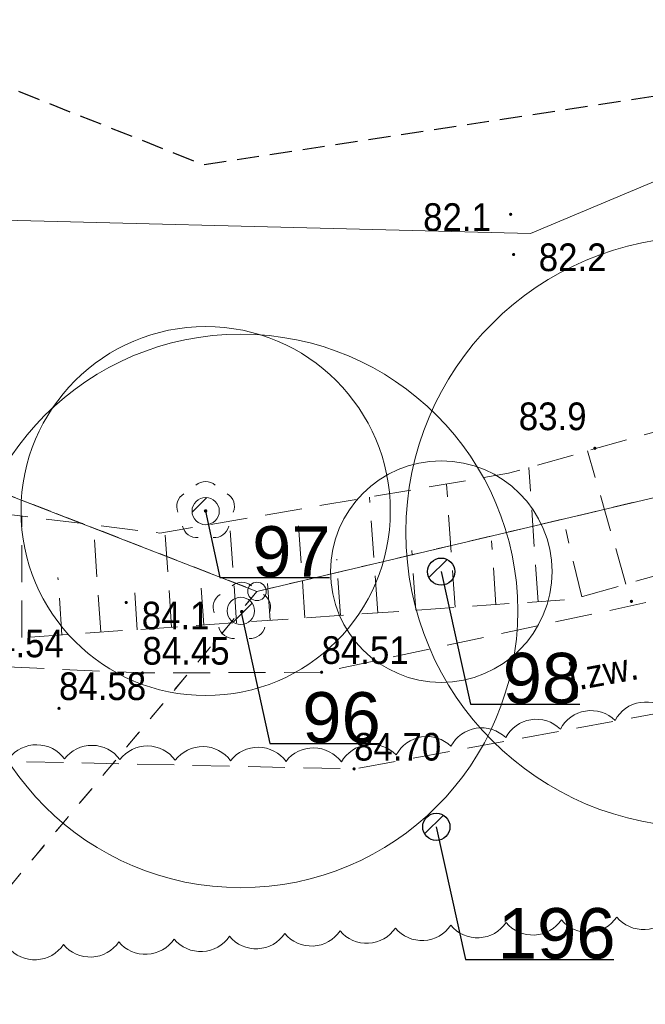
# Model space of a CAD drawing. Header units: metres. Extents: x 6540907 to 6541833, y 5893434 to 5894895.
# Tile 61 of 256: x 6541302 to 6541319, y 5893683 to 5893710. Entities that reach past the tile are written whole.
import ezdxf
from ezdxf import colors
from ezdxf.entities.mleader import LeaderData, LeaderLine
from ezdxf.enums import TextEntityAlignment as Align
from ezdxf.math import Vec2, Vec3

# ---------------------------------------------------------------- set-up
doc = ezdxf.new("R2010")
doc.units = ezdxf.units.M
doc.header["$MEASUREMENT"] = 0
for name, pattern in [('1.0_0.5', [1.5, 1, -0.5]), ('2', [0.8999999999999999, 0.6, -0.3]), ('219-500', [0, 0]), ('egug-500', [1, 0.5, -0.5])]:
    doc.linetypes.add(name, pattern=pattern)
doc.layers.get('0').update_dxf_attribs({"color": 2, "linetype": 'CONTINUOUS', "lineweight": 5})
for name, color, linetype, lineweight in [('202-punkt graniczny', 251, 'CONTINUOUS', 9), ('218-kontur użytku gruntowego', 251, 'CONTINUOUS', 9), ('219-działka ewidencyjna', 152, 'CONTINUOUS', 18), ('chodnik', 251, 'CONTINUOUS', 9), ('chodnik-Atr17', 251, 'CONTINUOUS', 9), ('drzewo liściaste', 251, 'CONTINUOUS', 9), ('pikieta naturalna', 251, 'CONTINUOUS', 9), ('pikieta naturalna-Atr2', 251, 'CONTINUOUS', 9), ('pikieta sztuczna', 251, 'CONTINUOUS', 9), ('pikieta sztuczna-Atr2', 251, 'CONTINUOUS', 9), ('skarpa nieumocniona', 251, 'CONTINUOUS', 9), ('woda stojąca', 251, 'CONTINUOUS', 9), ('z_g_TOPOLE_e2', 30, 'CONTINUOUS', 20), ('z_i_drzewa_liściste_korony', 66, 'CONTINUOUS', 20), ('z_i_drzewa_opis', 7, 'CONTINUOUS', 25), ('Zakres', 252, 'CONTINUOUS', 15)]:
    doc.layers.add(name, color=color, linetype=linetype, lineweight=lineweight)
doc.layers.add('z_i_masywy_grupy', color=7, linetype='CONTINUOUS', lineweight=13, true_color=0x7f926c)
doc.styles.add('Opisowy', font='arial.ttf')
doc.styles.get("Standard").update_dxf_attribs({"font": 'Arial', "width": 0.75})

# ---------------------------------------------------------------- blocks, each defined once
blk = doc.blocks.new('202')
at = {"color": 0, "linetype": 'Continuous', "lineweight": 0}
blk.add_circle((0, 0), 0.25, dxfattribs=at)
blk = doc.blocks.new('PW01')
at = {"linetype": 'Continuous', "lineweight": 13}
h = blk.add_hatch(color=0, dxfattribs=at)
edge = h.paths.add_edge_path()
edge.add_arc((0, 0), 0.045, 0, 360)
blk = doc.blocks.new('OP021')
at = {"linetype": 'Continuous', "lineweight": 13}
h = blk.add_hatch(color=0, dxfattribs=at)
edge = h.paths.add_edge_path()
edge.add_arc((0, 0), 0.05, 0, 360)
at = {"color": 0, "linetype": 'Continuous', "lineweight": 13}
for centre, start, end in [((0, 0.4), 49.272, 130.728), ((-0.38, 0.124), 121.308, 202.548), ((0.38, 0.124), 337.452, 58.692), ((-0.235, -0.324), 193.221, 274.871), ((0.235, -0.324), 265.129, 346.7789999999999)]:
    blk.add_arc(centre, 0.4, start, end, dxfattribs=at)
blk = doc.blocks.new('_None')
blk = doc.blocks.new('punkt')
h = blk.add_hatch()
h.set_pattern_fill('ANSI32', color=256, scale=0.2)
h.set_pattern_definition([(45, (-4781848.87, -5644337.08), (-1.347038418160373, 1.347038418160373), []), (45, (-4781847.971974, -5644337.08), (-1.347038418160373, 1.347038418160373), [])])
edge = h.paths.add_edge_path()
edge.add_arc((0, 0), 0.2429884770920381, 0, 360)
blk.add_circle((0, 0), 0.2429884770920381)

msp = doc.modelspace()

# ---------------------------------------------------------------- linework, layer by layer
at = {"layer": '218-kontur użytku gruntowego', "linetype": 'egug-500', "lineweight": 18, "flags": 128}
for points in [[(6541308.83, 5893694.63315408), (6541244.66, 5893719.54315408)], [(6541244.66, 5893719.54315408), (6541308.83, 5893694.63315408)], [(6541372.49, 5893709.68315408), (6541308.83, 5893694.63315408)], [(6541308.83, 5893694.63315408), (6541372.49, 5893709.68315408)], [(6541267.47, 5893645.19315408), (6541308.83, 5893694.63315408)], [(6541308.83, 5893694.63315408), (6541267.47, 5893645.19315408)]]:
    msp.add_lwpolyline(points, dxfattribs=at)
at = {"layer": '219-działka ewidencyjna', "linetype": '219-500', "lineweight": 18, "flags": 128}
for points in [[(6541308.83, 5893694.63315408), (6541244.66, 5893719.54315408)], [(6541372.49, 5893709.68315408), (6541308.83, 5893694.63315408)]]:
    msp.add_lwpolyline(points, dxfattribs=at)
at = {"layer": 'chodnik', "linetype": '1.0_0.5', "lineweight": 18, "flags": 128}
msp.add_lwpolyline([(6541148.09, 5893710.203154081), (6541121.4, 5893696.703154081), (6541122.75, 5893694.81315408), (6541149.27, 5893707.44315408), (6541185.84, 5893721.06315408), (6541214.53, 5893724.55315408), (6541220.14, 5893724.06315408), (6541232.78, 5893720.54315408), (6541273.74, 5893698.72315408), (6541292.32, 5893691.73315408), (6541299.58, 5893690.08315408), (6541311.46, 5893689.823154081), (6541320.71, 5893691.52315408), (6541358.75, 5893703.01315408), (6541381.84, 5893702.76315408), (6541383.11, 5893702.283154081), (6541394.29, 5893699.46315408), (6541417.15, 5893690.50315408), (6541419.74, 5893688.413154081), (6541430.87, 5893678.663154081), (6541433.75, 5893676.30315408), (6541442.13, 5893664.703154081), (6541450.88, 5893651.85315408), (6541461.26, 5893638.50315408), (6541472.88, 5893627.113154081), (6541484.16, 5893618.953154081), (6541492.85, 5893614.033154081), (6541512, 5893607.15315408), (6541515.21, 5893606.55315408), (6541516.3, 5893609.15315408), (6541512.94, 5893609.993154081), (6541494.11, 5893616.77315408), (6541485.78, 5893621.47315408), (6541474.82, 5893629.413154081), (6541463.5, 5893640.50315408), (6541453.3, 5893653.613154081), (6541444.59, 5893666.42315408), (6541435.95, 5893678.38315408), (6541432.81, 5893680.953154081), (6541421.67, 5893690.71315408), (6541418.67, 5893693.12315408), (6541395.21, 5893702.323154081), (6541384.01, 5893705.14315408), (6541382.4, 5893705.76315408), (6541358.33, 5893706.01315408), (6541320.17, 5893694.50315408), (6541310.58, 5893692.44315408), (6541305.73, 5893692.42315408), (6541301.24, 5893692.62315408), (6541301.24, 5893692.62315408), (6541293.42, 5893694.87315408), (6541277.75, 5893700.703154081), (6541274.98, 5893701.48315408), (6541233.63, 5893723.15315408), (6541220.53, 5893727.12315408), (6541214.73, 5893727.19315408), (6541185.16, 5893724.01315408)], close=True, dxfattribs=at)
at = {"layer": 'skarpa nieumocniona', "linetype": '1.0_0.5', "lineweight": 18, "flags": 128}
msp.add_lwpolyline([(6541238.86, 5893726.25315408), (6541222.53, 5893736.27315408), (6541210.27, 5893741.94315408), (6541202.83, 5893742.69315408), (6541175.26, 5893742.363154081), (6541172.11, 5893741.02315408), (6541146.54, 5893728.64315408), (6541121.4, 5893713.94315408), (6541116.81, 5893708.58315408), (6541123.07, 5893711.83315408), (6541147.87, 5893726.10315408), (6541176.95, 5893739.96315408), (6541201.06, 5893739.783154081), (6541202.53, 5893739.68315408), (6541208.92, 5893738.703154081), (6541221.57, 5893733.96315408), (6541245.99, 5893719.033154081), (6541263.08, 5893708.613154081), (6541277.75, 5893700.703154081), (6541302.09, 5893693.35315408), (6541317.41, 5893694.42315408), (6541352.27, 5893704.453154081), (6541358.33, 5893706.01315408), (6541366.33, 5893706.573154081), (6541360.81, 5893706.93315408), (6541351.4, 5893707.533154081), (6541327.52, 5893701.203154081), (6541315.64, 5893697.83315408), (6541306.2, 5893696.21315408), (6541295.24, 5893697.573154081), (6541280.67, 5893704.14315408), (6541263.34, 5893711.21315408), (6541258.09, 5893714.33315408)], close=True, dxfattribs=at)
for points in [[(6541318.82, 5893694.83315408), (6541317.78, 5893698.44315408)], [(6541316.44, 5893694.35315408), (6541316.19, 5893697.993154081)], [(6541314.2, 5893694.203154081), (6541313.96, 5893697.54315408)], [(6541312.1, 5893694.05315408), (6541311.88, 5893697.18315408)], [(6541310.13, 5893693.913154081), (6541309.92, 5893696.85315408)], [(6541302.46, 5893693.38315408), (6541302.46, 5893696.67315408)], [(6541308.28, 5893693.783154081), (6541308.09, 5893696.533154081)], [(6541304.6, 5893693.533154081), (6541304.4, 5893696.43315408)], [(6541306.52, 5893693.663154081), (6541306.34, 5893696.23315408)], [(6541317.63, 5893694.48315408), (6541317.19, 5893696.31315408)], [(6541315.3, 5893694.27315408), (6541315.18, 5893696.00315408)], [(6541313.13, 5893694.12315408), (6541313.02, 5893695.743154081)], [(6541311.09, 5893693.98315408), (6541310.99, 5893695.50315408)], [(6541309.19, 5893693.85315408), (6541309.09, 5893695.27315408)], [(6541303.55, 5893693.453154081), (6541303.44, 5893695.01315408)], [(6541305.59, 5893693.59315408), (6541305.5, 5893694.953154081)], [(6541307.39, 5893693.72315408), (6541307.3, 5893695.05315408)]]:
    msp.add_lwpolyline(points, dxfattribs=at)
at = {"layer": 'woda stojąca', "linetype": 'Continuous', "lineweight": 18, "flags": 128}
msp.add_lwpolyline([(6541074.57, 5893702.573154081), (6541086.39, 5893706.05315408), (6541096.18, 5893707.19315408), (6541105.39, 5893710.67315408), (6541116.8, 5893716.05315408), (6541141.83, 5893735.26315408), (6541172.37, 5893747.283154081), (6541190.02, 5893753.12315408), (6541205.73, 5893749.163154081), (6541217.2, 5893745.54315408), (6541235.79, 5893731.13315408), (6541265.97, 5893717.01315408), (6541297.72, 5893704.80315408), (6541316.24, 5893704.33315408), (6541351.89, 5893719.33315408), (6541367.34, 5893722.85315408), (6541389.88, 5893720.18315408)], dxfattribs=at)
at = {"layer": 'z_g_TOPOLE_e2', "linetype": 'Continuous'}
for centre, radius in [((6541320.86089545, 5893696.240744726), 8), ((6541307.44089545, 5893696.810744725), 5), ((6541308.392082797, 5893694.103340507), 7.5)]:
    msp.add_circle(centre, radius, dxfattribs=at)
at = {"layer": 'z_i_drzewa_liściste_korony', "linetype": 'Continuous'}
msp.add_circle((6541313.819825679, 5893695.16876305), 3, dxfattribs=at)
at = {"layer": 'z_i_masywy_grupy', "linetype": 'Continuous'}
for points in [[(6541320.009659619, 5893691.370490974, 0.5000000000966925), (6541318.527961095, 5893691.136889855, 0.5000000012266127), (6541317.046262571, 5893690.903288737, 0.5), (6541315.564564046, 5893690.669687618, 0.5000000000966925), (6541314.082865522, 5893690.436086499, 0.5), (6541312.601166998, 5893690.20248538, 0.500000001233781), (6541311.116503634, 5893690.009668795, 0.4999999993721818), (6541309.616598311, 5893690.026521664, 0.4999999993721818), (6541308.116692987, 5893690.043374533, 0.4999999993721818), (6541306.616787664, 5893690.060227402, 0.4999999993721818), (6541305.11688234, 5893690.07708027, 0.4999999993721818), (6541303.616977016, 5893690.093933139, 0.4999999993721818), (6541302.117071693, 5893690.110786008, 0.4999999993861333), (6541300.617166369, 5893690.127638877, 0.5000000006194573), (6541299.131009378, 5893690.287948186, 0.4999999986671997), (6541297.655204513, 5893690.556276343, 0.5), (6541296.179399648, 5893690.8246045, 0.4999999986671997), (6541294.703594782, 5893691.092932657, 0.5), (6541293.227789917, 5893691.361260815, 0.4999999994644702), (6541291.742470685, 5893691.556145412, 0.4999999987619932), (6541290.247008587, 5893691.67273492, 0.4999999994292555), (6541288.751546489, 5893691.789324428, 0.4999999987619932), (6541287.256084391, 5893691.905913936, 0.4999999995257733), (6541285.760622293, 5893692.022503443, 0.5000000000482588)], [(6541285.613471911, 5893684.167606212, 0.499999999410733), (6541287.111619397, 5893684.242132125, 0.499999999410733), (6541288.609766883, 5893684.316658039, 0.499999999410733), (6541290.107914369, 5893684.391183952, 0.499999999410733), (6541291.606061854, 5893684.465709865, 0.499999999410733), (6541293.10420934, 5893684.540235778, 0.499999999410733), (6541294.602356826, 5893684.614761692, 0.499999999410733), (6541296.100504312, 5893684.689287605, 0.499999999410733), (6541297.598651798, 5893684.763813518, 0.499999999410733), (6541299.096799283, 5893684.838339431, 0.499999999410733), (6541300.594946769, 5893684.912865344, 0.499999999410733), (6541302.093094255, 5893684.987391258, 0.499999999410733), (6541303.591241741, 5893685.061917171, 0.499999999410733), (6541305.089389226, 5893685.136443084, 0.499999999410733), (6541306.587536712, 5893685.210968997, 0.5000000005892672), (6541308.085684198, 5893685.28549491, 0.499999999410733), (6541309.583831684, 5893685.360020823, 0.500000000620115), (6541311.08197917, 5893685.434546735, 0.499999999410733), (6541312.580126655, 5893685.509072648, 0.5000000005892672), (6541314.078274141, 5893685.583598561, 0.499999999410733), (6541315.576421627, 5893685.658124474, 0.500000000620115), (6541317.074569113, 5893685.732650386, 0.499999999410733), (6541318.572716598, 5893685.807176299, 0.5000000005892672), (6541320.070864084, 5893685.881702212, 0.499999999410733)]]:
    msp.add_lwpolyline(points, format="xyb", dxfattribs=at)
at = {"layer": 'Zakres', "linetype": '2', "lineweight": 25, "flags": 128}
msp.add_lwpolyline([(6541682.61, 5893538.60215408), (6541557.28, 5893643.783154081), (6541380.44, 5893717.283154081), (6541307.38, 5893706.19315408), (6541211.66, 5893744.23315408), (6541170.76, 5893749.163154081), (6541137.92, 5893734.863154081), (6541058.11, 5893726.89315408), (6540997.5, 5893673.663154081), (6540930.81, 5893582.59315408)], dxfattribs=at)

# ---------------------------------------------------------------- block references
at = {"layer": '202-punkt graniczny', "linetype": 'Continuous', "lineweight": 18}
msp.add_blockref('202', (6541308.83, 5893694.63315408), dxfattribs=at)
at = {"layer": 'drzewo liściaste', "linetype": 'Continuous', "lineweight": 18}
for p in [(6541307.44, 5893696.81315408), (6541307.44, 5893696.81315408), (6541307.44, 5893696.81315408), (6541308.42, 5893694.08315408), (6541308.42, 5893694.08315408), (6541308.42, 5893694.08315408)]:
    msp.add_blockref('OP021', p, dxfattribs=at)
at = {"layer": 'pikieta naturalna', "linetype": 'Continuous', "lineweight": 13}
for p in [(6541315.7, 5893704.85315408), (6541315.78, 5893703.76315408), (6541317.98, 5893698.51315408), (6541305.29, 5893694.33315408), (6541318.97, 5893694.363154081)]:
    msp.add_blockref('PW01', p, dxfattribs=at)
at = {"layer": 'pikieta sztuczna', "linetype": 'Continuous', "lineweight": 13}
for p in [(6541305.73, 5893692.42315408), (6541310.58, 5893692.44315408), (6541303.47, 5893691.46315408), (6541311.46, 5893689.823154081)]:
    msp.add_blockref('PW01', p, dxfattribs=at)
at = {"layer": 'z_g_TOPOLE_e2', "linetype": 'Continuous', "xscale": 1.520278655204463, "yscale": 1.520278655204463, "zscale": 1.520278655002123}
for p in [(6541307.44089545, 5893696.810744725), (6541308.392082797, 5893694.103340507)]:
    msp.add_blockref('punkt', p, dxfattribs=at)
at = {"layer": 'z_i_drzewa_opis', "ltscale": 0.01, "xscale": 1.520278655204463, "yscale": 1.520278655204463, "zscale": 1.520278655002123}
for p in [(6541313.819825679, 5893695.16876305), (6541313.686681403, 5893688.251108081)]:
    msp.add_blockref('punkt', p, dxfattribs=at)

# ---------------------------------------------------------------- texts
at = {"layer": 'chodnik-Atr17', "width": 0.9}
msp.add_text('j.zw.', height=0.75, rotation=10.414, dxfattribs=at).set_placement((6541317.35, 5893691.92315408))
at = {"layer": 'pikieta naturalna-Atr2', "width": 0.9}
for s, p in [('82.1', (6541313.33, 5893704.40315408)), ('82.2', (6541316.46, 5893703.31315408)), ('83.9', (6541315.92, 5893699.00315408)), ('84.1', (6541305.71, 5893693.60315408))]:
    msp.add_text(s, height=0.75, dxfattribs=at).set_placement(p)
at = {"layer": 'pikieta sztuczna-Atr2', "width": 0.9}
for s, p in [('84.54', (6541301.24, 5893692.62315408)), ('84.45', (6541305.73, 5893692.42315408)), ('84.51', (6541310.58, 5893692.44315408)), ('84.58', (6541303.47, 5893691.46315408)), ('84.70', (6541311.46, 5893689.823154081))]:
    msp.add_text(s, height=0.75, dxfattribs=at).set_placement(p, align=Align.BOTTOM_LEFT)

# ---------------------------------------------------------------- leaders
at = {"layer": 'z_g_TOPOLE_e2', "linetype": 'Continuous'}
ml = msp.add_multileader_mtext('Standard', dxfattribs=at)
ml.set_content('97', color=256, style='Opisowy')
ml.set_leader_properties()
ml.set_arrow_properties(name='NONE')
ml.build(insert=Vec2(0, 0))
ml.multileader.update_dxf_attribs({"has_dogleg": 0, "text_left_attachment_type": 6, "text_right_attachment_type": 5, "text_top_attachment_type": 0, "text_bottom_attachment_type": 0, "dogleg_length": 1.91433062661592, "arrow_head_size": 7.005444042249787})
ctx = ml.context
ctx.base_point, ctx.char_height, ctx.arrow_head_size, ctx.landing_gap_size, ctx.plane_origin, ctx.plane_x_axis, ctx.plane_y_axis = Vec3(6541307.824395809, 5893695.008594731), 1.368250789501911, 7.005444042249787, 0.8756805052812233, Vec3(6541300.858434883, 5893688.834278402), Vec3(1, -1.49998432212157e-15), Vec3(1.49998432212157e-15, 1)
ctx.left_attachment, ctx.right_attachment, ctx.attachment_type = 6, 5, 2
notes = []
notes.append((ctx, [(1, (1, 1, 0), (6541304.783838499, 5893695.008594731), (1, -1.49998432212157e-15), 3.040557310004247, [(0, [(6541307.44089545, 5893696.810744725), (6541307.824395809, 5893695.008594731), (6541307.824395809, 5893695.008594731), (6541307.824395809, 5893695.008594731), (6541307.824395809, 5893695.008594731), (6541307.824395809, 5893695.008594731), (6541307.824395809, 5893695.008594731), (6541307.824395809, 5893695.008594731), (6541307.824395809, 5893695.008594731), (6541307.824395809, 5893695.008594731), (6541307.824395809, 5893695.008594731), (6541307.824395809, 5893695.008594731), (6541307.824395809, 5893695.008594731), (6541307.824395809, 5893695.008594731), (6541307.824395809, 5893695.008594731), (6541307.824395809, 5893695.008594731), (6541307.824395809, 5893695.008594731), (6541307.824395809, 5893695.008594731), (6541307.824395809, 5893695.008594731), (6541307.824395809, 5893695.008594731), (6541307.824395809, 5893695.008594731), (6541307.824395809, 5893695.008594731), (6541307.824395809, 5893695.008594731), (6541307.824395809, 5893695.008594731), (6541307.824395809, 5893695.008594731), (6541307.824395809, 5893695.008594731), (6541307.824395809, 5893695.008594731), (6541307.824395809, 5893695.008594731), (6541307.824395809, 5893695.008594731), (6541307.824395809, 5893695.008594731), (6541307.824395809, 5893695.008594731), (6541307.824395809, 5893695.008594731), (6541307.824395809, 5893695.008594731), (6541307.824395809, 5893695.008594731), (6541307.824395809, 5893695.008594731), (6541307.824395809, 5893695.008594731), (6541307.824395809, 5893695.008594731), (6541307.824395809, 5893695.008594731), (6541307.824395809, 5893695.008594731), (6541307.824395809, 5893695.008594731), (6541307.824395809, 5893695.008594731), (6541307.824395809, 5893695.008594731), (6541307.824395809, 5893695.008594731), (6541307.824395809, 5893695.008594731), (6541307.824395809, 5893695.008594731), (6541307.824395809, 5893695.008594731), (6541307.824395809, 5893695.008594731), (6541307.824395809, 5893695.008594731), (6541307.824395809, 5893695.008594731), (6541307.824395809, 5893695.008594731), (6541307.824395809, 5893695.008594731), (6541307.824395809, 5893695.008594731), (6541307.824395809, 5893695.008594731), (6541307.824395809, 5893695.008594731), (6541307.824395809, 5893695.008594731), (6541307.824395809, 5893695.008594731), (6541307.824395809, 5893695.008594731), (6541307.824395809, 5893695.008594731), (6541307.824395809, 5893695.008594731), (6541307.824395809, 5893695.008594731), (6541307.824395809, 5893695.008594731), (6541307.824395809, 5893695.008594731), (6541307.824395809, 5893695.008594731), (6541307.824395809, 5893695.008594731), (6541307.824395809, 5893695.008594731), (6541307.824395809, 5893695.008594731), (6541307.824395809, 5893695.008594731), (6541307.824395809, 5893695.008594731), (6541307.824395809, 5893695.008594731), (6541307.824395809, 5893695.008594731), (6541307.824395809, 5893695.008594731), (6541307.824395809, 5893695.008594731), (6541307.824395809, 5893695.008594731), (6541307.824395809, 5893695.008594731), (6541307.824395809, 5893695.008594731), (6541307.824395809, 5893695.008594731), (6541307.824395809, 5893695.008594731), (6541307.824395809, 5893695.008594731), (6541307.824395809, 5893695.008594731), (6541307.824395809, 5893695.008594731), (6541307.824395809, 5893695.008594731), (6541307.824395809, 5893695.008594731), (6541307.824395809, 5893695.008594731), (6541307.824395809, 5893695.008594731), (6541307.824395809, 5893695.008594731), (6541307.824395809, 5893695.008594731), (6541307.824395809, 5893695.008594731), (6541307.824395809, 5893695.008594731), (6541307.824395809, 5893695.008594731), (6541307.824395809, 5893695.008594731), (6541307.824395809, 5893695.008594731), (6541307.824395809, 5893695.008594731), (6541307.824395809, 5893695.008594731), (6541307.824395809, 5893695.008594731), (6541307.824395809, 5893695.008594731), (6541307.824395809, 5893695.008594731), (6541307.824395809, 5893695.008594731), (6541307.824395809, 5893695.008594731), (6541307.824395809, 5893695.008594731), (6541307.824395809, 5893695.008594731), (6541307.824395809, 5893695.008594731), (6541307.824395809, 5893695.008594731), (6541307.824395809, 5893695.008594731), (6541307.824395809, 5893695.008594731), (6541307.824395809, 5893695.008594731), (6541307.824395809, 5893695.008594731), (6541307.824395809, 5893695.008594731), (6541307.824395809, 5893695.008594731), (6541307.824395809, 5893695.008594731), (6541307.824395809, 5893695.008594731), (6541307.824395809, 5893695.008594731), (6541307.824395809, 5893695.008594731), (6541307.824395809, 5893695.008594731), (6541307.824395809, 5893695.008594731), (6541307.824395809, 5893695.008594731), (6541307.824395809, 5893695.008594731), (6541307.824395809, 5893695.008594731), (6541307.824395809, 5893695.008594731), (6541307.824395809, 5893695.008594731), (6541307.824395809, 5893695.008594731), (6541307.824395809, 5893695.008594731), (6541307.824395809, 5893695.008594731), (6541307.824395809, 5893695.008594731), (6541307.824395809, 5893695.008594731), (6541307.824395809, 5893695.008594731), (6541307.824395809, 5893695.008594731)], 256, [])])]))
ctx.mtext.insert, ctx.mtext.text_direction, ctx.mtext.rotation, ctx.mtext.flow_direction = Vec3(6541308.700076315, 5893696.400178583), Vec3(1, -1.49998432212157e-15), -1.49998432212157e-15, 5
ml = msp.add_multileader_mtext('Standard', dxfattribs=at)
ml.set_content('99', color=256, style='Opisowy')
ml.set_leader_properties()
ml.set_arrow_properties(name='NONE')
ml.build(insert=Vec2(0, 0))
ml.multileader.update_dxf_attribs({"has_dogleg": 0, "text_left_attachment_type": 6, "text_right_attachment_type": 5, "dogleg_length": 1.91433062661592, "arrow_head_size": 7.005444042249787})
ctx = ml.context
ctx.base_point, ctx.char_height, ctx.arrow_head_size, ctx.landing_gap_size, ctx.plane_origin, ctx.plane_x_axis, ctx.plane_y_axis = Vec3(6541320.709999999, 5893690.215294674), 1.368250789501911, 7.005444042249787, 0.8756805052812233, Vec3(6541313.338881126, 5893685.831230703), Vec3(1, -1.49998432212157e-15), Vec3(1.49998432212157e-15, 1)
ctx.left_attachment, ctx.right_attachment = 6, 5
notes.append((ctx, [(1, (1, 1, 0), (6541317.669442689, 5893690.215294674), (1, -1.49998432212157e-15), 3.040557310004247, [(0, [(6541320.86089545, 5893696.240744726), (6541320.71, 5893690.215294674), (6541320.71, 5893690.215294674), (6541320.71, 5893690.215294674), (6541320.71, 5893690.215294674), (6541320.71, 5893690.215294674), (6541320.71, 5893690.215294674), (6541320.71, 5893690.215294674), (6541320.71, 5893690.215294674), (6541320.71, 5893690.215294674), (6541320.71, 5893690.215294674), (6541320.71, 5893690.215294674), (6541320.709999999, 5893690.215294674), (6541320.709999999, 5893690.215294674), (6541320.709999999, 5893690.215294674), (6541320.709999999, 5893690.215294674), (6541320.709999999, 5893690.215294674), (6541320.709999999, 5893690.215294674), (6541320.709999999, 5893690.215294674), (6541320.709999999, 5893690.215294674), (6541320.709999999, 5893690.215294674), (6541320.709999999, 5893690.215294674), (6541320.709999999, 5893690.215294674), (6541320.709999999, 5893690.215294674), (6541320.709999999, 5893690.215294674), (6541320.709999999, 5893690.215294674), (6541320.709999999, 5893690.215294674), (6541320.709999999, 5893690.215294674), (6541320.709999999, 5893690.215294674), (6541320.709999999, 5893690.215294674), (6541320.709999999, 5893690.215294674), (6541320.709999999, 5893690.215294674), (6541320.709999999, 5893690.215294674), (6541320.709999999, 5893690.215294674), (6541320.709999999, 5893690.215294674), (6541320.709999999, 5893690.215294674), (6541320.709999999, 5893690.215294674), (6541320.709999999, 5893690.215294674), (6541320.709999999, 5893690.215294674), (6541320.709999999, 5893690.215294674), (6541320.709999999, 5893690.215294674), (6541320.709999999, 5893690.215294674), (6541320.709999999, 5893690.215294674), (6541320.709999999, 5893690.215294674), (6541320.709999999, 5893690.215294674), (6541320.709999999, 5893690.215294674), (6541320.709999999, 5893690.215294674), (6541320.709999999, 5893690.215294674), (6541320.709999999, 5893690.215294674), (6541320.709999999, 5893690.215294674), (6541320.709999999, 5893690.215294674), (6541320.709999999, 5893690.215294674), (6541320.709999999, 5893690.215294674), (6541320.709999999, 5893690.215294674), (6541320.709999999, 5893690.215294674), (6541320.709999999, 5893690.215294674), (6541320.709999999, 5893690.215294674), (6541320.709999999, 5893690.215294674), (6541320.709999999, 5893690.215294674), (6541320.709999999, 5893690.215294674), (6541320.709999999, 5893690.215294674), (6541320.709999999, 5893690.215294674), (6541320.709999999, 5893690.215294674), (6541320.709999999, 5893690.215294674), (6541320.709999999, 5893690.215294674), (6541320.709999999, 5893690.215294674), (6541320.709999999, 5893690.215294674), (6541320.709999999, 5893690.215294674), (6541320.709999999, 5893690.215294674), (6541320.709999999, 5893690.215294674), (6541320.709999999, 5893690.215294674), (6541320.709999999, 5893690.215294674), (6541320.709999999, 5893690.215294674), (6541320.709999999, 5893690.215294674), (6541320.709999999, 5893690.215294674), (6541320.709999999, 5893690.215294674), (6541320.709999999, 5893690.215294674), (6541320.709999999, 5893690.215294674), (6541320.709999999, 5893690.215294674), (6541320.709999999, 5893690.215294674), (6541320.709999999, 5893690.215294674), (6541320.709999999, 5893690.215294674), (6541320.709999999, 5893690.215294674), (6541320.709999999, 5893690.215294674), (6541320.709999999, 5893690.215294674), (6541320.709999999, 5893690.215294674), (6541320.709999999, 5893690.215294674), (6541320.709999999, 5893690.215294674), (6541320.709999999, 5893690.215294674), (6541320.709999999, 5893690.215294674), (6541320.709999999, 5893690.215294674), (6541320.709999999, 5893690.215294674), (6541320.709999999, 5893690.215294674), (6541320.709999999, 5893690.215294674), (6541320.709999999, 5893690.215294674), (6541320.709999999, 5893690.215294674), (6541320.709999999, 5893690.215294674), (6541320.709999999, 5893690.215294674), (6541320.709999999, 5893690.215294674), (6541320.709999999, 5893690.215294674), (6541320.709999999, 5893690.215294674), (6541320.709999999, 5893690.215294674), (6541320.709999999, 5893690.215294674), (6541320.709999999, 5893690.215294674), (6541320.709999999, 5893690.215294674), (6541320.709999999, 5893690.215294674), (6541320.709999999, 5893690.215294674), (6541320.709999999, 5893690.215294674), (6541320.709999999, 5893690.215294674), (6541320.709999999, 5893690.215294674), (6541320.709999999, 5893690.215294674), (6541320.709999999, 5893690.215294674), (6541320.709999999, 5893690.215294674), (6541320.709999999, 5893690.215294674), (6541320.709999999, 5893690.215294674), (6541320.709999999, 5893690.215294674), (6541320.709999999, 5893690.215294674), (6541320.709999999, 5893690.215294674), (6541320.709999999, 5893690.215294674), (6541320.709999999, 5893690.215294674), (6541320.709999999, 5893690.215294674), (6541320.709999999, 5893690.215294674), (6541320.709999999, 5893690.215294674), (6541320.709999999, 5893690.215294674), (6541320.709999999, 5893690.215294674), (6541320.709999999, 5893690.215294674)], 256, [])])]))
ctx.mtext.insert, ctx.mtext.text_direction, ctx.mtext.rotation, ctx.mtext.flow_direction = Vec3(6541321.585680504, 5893691.606878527), Vec3(1, -1.49998432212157e-15), -1.49998432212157e-15, 5
ml = msp.add_multileader_mtext('Standard', dxfattribs=at)
ml.set_content('96', color=256, style='Opisowy')
ml.set_leader_properties()
ml.set_arrow_properties(name='NONE')
ml.build(insert=Vec2(0, 0))
ml.multileader.update_dxf_attribs({"has_dogleg": 0, "text_left_attachment_type": 6, "text_right_attachment_type": 5, "text_top_attachment_type": 0, "text_bottom_attachment_type": 0, "dogleg_length": 1.91433062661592, "arrow_head_size": 7.005444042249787})
ctx = ml.context
ctx.base_point, ctx.char_height, ctx.arrow_head_size, ctx.landing_gap_size, ctx.plane_origin, ctx.plane_x_axis, ctx.plane_y_axis = Vec3(6541309.180741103, 5893690.510938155), 1.368250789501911, 7.005444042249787, 0.8756805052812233, Vec3(6541301.80962223, 5893686.126874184), Vec3(1, -1.49998432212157e-15), Vec3(1.49998432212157e-15, 1)
ctx.left_attachment, ctx.right_attachment, ctx.attachment_type = 6, 5, 2
notes.append((ctx, [(1, (1, 1, 0), (6541306.140183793, 5893690.510938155), (1, -1.49998432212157e-15), 3.040557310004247, [(0, [(6541308.392082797, 5893694.103340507), (6541309.180741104, 5893690.510938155), (6541309.180741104, 5893690.510938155), (6541309.180741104, 5893690.510938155), (6541309.180741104, 5893690.510938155), (6541309.180741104, 5893690.510938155), (6541309.180741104, 5893690.510938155), (6541309.180741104, 5893690.510938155), (6541309.180741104, 5893690.510938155), (6541309.180741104, 5893690.510938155), (6541309.180741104, 5893690.510938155), (6541309.180741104, 5893690.510938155), (6541309.180741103, 5893690.510938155), (6541309.180741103, 5893690.510938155), (6541309.180741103, 5893690.510938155), (6541309.180741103, 5893690.510938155), (6541309.180741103, 5893690.510938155), (6541309.180741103, 5893690.510938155), (6541309.180741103, 5893690.510938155), (6541309.180741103, 5893690.510938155), (6541309.180741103, 5893690.510938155), (6541309.180741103, 5893690.510938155), (6541309.180741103, 5893690.510938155), (6541309.180741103, 5893690.510938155), (6541309.180741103, 5893690.510938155), (6541309.180741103, 5893690.510938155), (6541309.180741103, 5893690.510938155), (6541309.180741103, 5893690.510938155), (6541309.180741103, 5893690.510938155), (6541309.180741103, 5893690.510938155), (6541309.180741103, 5893690.510938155), (6541309.180741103, 5893690.510938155), (6541309.180741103, 5893690.510938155), (6541309.180741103, 5893690.510938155), (6541309.180741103, 5893690.510938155), (6541309.180741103, 5893690.510938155), (6541309.180741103, 5893690.510938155), (6541309.180741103, 5893690.510938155), (6541309.180741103, 5893690.510938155), (6541309.180741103, 5893690.510938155), (6541309.180741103, 5893690.510938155), (6541309.180741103, 5893690.510938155), (6541309.180741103, 5893690.510938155), (6541309.180741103, 5893690.510938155), (6541309.180741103, 5893690.510938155), (6541309.180741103, 5893690.510938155), (6541309.180741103, 5893690.510938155), (6541309.180741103, 5893690.510938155), (6541309.180741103, 5893690.510938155), (6541309.180741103, 5893690.510938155), (6541309.180741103, 5893690.510938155), (6541309.180741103, 5893690.510938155), (6541309.180741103, 5893690.510938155), (6541309.180741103, 5893690.510938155), (6541309.180741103, 5893690.510938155), (6541309.180741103, 5893690.510938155), (6541309.180741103, 5893690.510938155), (6541309.180741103, 5893690.510938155), (6541309.180741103, 5893690.510938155), (6541309.180741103, 5893690.510938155), (6541309.180741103, 5893690.510938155), (6541309.180741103, 5893690.510938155), (6541309.180741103, 5893690.510938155), (6541309.180741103, 5893690.510938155), (6541309.180741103, 5893690.510938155), (6541309.180741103, 5893690.510938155), (6541309.180741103, 5893690.510938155), (6541309.180741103, 5893690.510938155), (6541309.180741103, 5893690.510938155), (6541309.180741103, 5893690.510938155), (6541309.180741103, 5893690.510938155), (6541309.180741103, 5893690.510938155), (6541309.180741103, 5893690.510938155), (6541309.180741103, 5893690.510938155), (6541309.180741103, 5893690.510938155), (6541309.180741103, 5893690.510938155), (6541309.180741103, 5893690.510938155), (6541309.180741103, 5893690.510938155), (6541309.180741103, 5893690.510938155), (6541309.180741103, 5893690.510938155), (6541309.180741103, 5893690.510938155), (6541309.180741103, 5893690.510938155), (6541309.180741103, 5893690.510938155), (6541309.180741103, 5893690.510938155), (6541309.180741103, 5893690.510938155), (6541309.180741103, 5893690.510938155), (6541309.180741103, 5893690.510938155), (6541309.180741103, 5893690.510938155), (6541309.180741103, 5893690.510938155), (6541309.180741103, 5893690.510938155), (6541309.180741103, 5893690.510938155), (6541309.180741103, 5893690.510938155), (6541309.180741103, 5893690.510938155), (6541309.180741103, 5893690.510938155), (6541309.180741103, 5893690.510938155), (6541309.180741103, 5893690.510938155), (6541309.180741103, 5893690.510938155), (6541309.180741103, 5893690.510938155), (6541309.180741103, 5893690.510938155), (6541309.180741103, 5893690.510938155), (6541309.180741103, 5893690.510938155), (6541309.180741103, 5893690.510938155), (6541309.180741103, 5893690.510938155), (6541309.180741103, 5893690.510938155), (6541309.180741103, 5893690.510938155), (6541309.180741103, 5893690.510938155), (6541309.180741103, 5893690.510938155), (6541309.180741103, 5893690.510938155), (6541309.180741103, 5893690.510938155), (6541309.180741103, 5893690.510938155), (6541309.180741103, 5893690.510938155), (6541309.180741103, 5893690.510938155), (6541309.180741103, 5893690.510938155), (6541309.180741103, 5893690.510938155), (6541309.180741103, 5893690.510938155), (6541309.180741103, 5893690.510938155), (6541309.180741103, 5893690.510938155), (6541309.180741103, 5893690.510938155), (6541309.180741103, 5893690.510938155), (6541309.180741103, 5893690.510938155), (6541309.180741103, 5893690.510938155), (6541309.180741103, 5893690.510938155), (6541309.180741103, 5893690.510938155), (6541309.180741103, 5893690.510938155), (6541309.180741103, 5893690.510938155), (6541309.180741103, 5893690.510938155)], 256, [])])]))
ctx.mtext.insert, ctx.mtext.text_direction, ctx.mtext.rotation, ctx.mtext.flow_direction = Vec3(6541310.056421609, 5893691.902522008), Vec3(1, -1.49998432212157e-15), -1.49998432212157e-15, 5
at = {"layer": 'z_i_drzewa_opis'}
ml = msp.add_multileader_mtext('Standard', dxfattribs=at)
ml.set_content('98', color=256, style='Opisowy')
ml.set_leader_properties()
ml.set_arrow_properties(name='NONE')
ml.build(insert=Vec2(0, 0))
ml.multileader.update_dxf_attribs({"has_dogleg": 0, "text_left_attachment_type": 6, "text_right_attachment_type": 5, "text_top_attachment_type": 0, "text_bottom_attachment_type": 0, "dogleg_length": 1.91433062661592, "arrow_head_size": 7.005444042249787})
ctx = ml.context
ctx.base_point, ctx.char_height, ctx.arrow_head_size, ctx.landing_gap_size, ctx.plane_origin, ctx.plane_x_axis, ctx.plane_y_axis = Vec3(6541314.608483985, 5893691.576360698), 1.368250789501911, 7.005444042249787, 0.8756805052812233, Vec3(6541307.237365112, 5893687.192296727), Vec3(1, -1.49998432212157e-15), Vec3(1.49998432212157e-15, 1)
ctx.left_attachment, ctx.right_attachment, ctx.attachment_type = 6, 5, 2
notes.append((ctx, [(1, (1, 1, 0), (6541311.567926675, 5893691.576360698), (1, -1.49998432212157e-15), 3.040557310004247, [(0, [(6541313.819825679, 5893695.16876305), (6541314.608483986, 5893691.576360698), (6541314.608483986, 5893691.576360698), (6541314.608483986, 5893691.576360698), (6541314.608483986, 5893691.576360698), (6541314.608483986, 5893691.576360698), (6541314.608483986, 5893691.576360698), (6541314.608483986, 5893691.576360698), (6541314.608483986, 5893691.576360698), (6541314.608483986, 5893691.576360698), (6541314.608483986, 5893691.576360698), (6541314.608483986, 5893691.576360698), (6541314.608483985, 5893691.576360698), (6541314.608483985, 5893691.576360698), (6541314.608483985, 5893691.576360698), (6541314.608483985, 5893691.576360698), (6541314.608483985, 5893691.576360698), (6541314.608483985, 5893691.576360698), (6541314.608483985, 5893691.576360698), (6541314.608483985, 5893691.576360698), (6541314.608483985, 5893691.576360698), (6541314.608483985, 5893691.576360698), (6541314.608483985, 5893691.576360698), (6541314.608483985, 5893691.576360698), (6541314.608483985, 5893691.576360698), (6541314.608483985, 5893691.576360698), (6541314.608483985, 5893691.576360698), (6541314.608483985, 5893691.576360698), (6541314.608483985, 5893691.576360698), (6541314.608483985, 5893691.576360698), (6541314.608483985, 5893691.576360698), (6541314.608483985, 5893691.576360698), (6541314.608483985, 5893691.576360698), (6541314.608483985, 5893691.576360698), (6541314.608483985, 5893691.576360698), (6541314.608483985, 5893691.576360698), (6541314.608483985, 5893691.576360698), (6541314.608483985, 5893691.576360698), (6541314.608483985, 5893691.576360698), (6541314.608483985, 5893691.576360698), (6541314.608483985, 5893691.576360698), (6541314.608483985, 5893691.576360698), (6541314.608483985, 5893691.576360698), (6541314.608483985, 5893691.576360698), (6541314.608483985, 5893691.576360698), (6541314.608483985, 5893691.576360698), (6541314.608483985, 5893691.576360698), (6541314.608483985, 5893691.576360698), (6541314.608483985, 5893691.576360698), (6541314.608483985, 5893691.576360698), (6541314.608483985, 5893691.576360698), (6541314.608483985, 5893691.576360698), (6541314.608483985, 5893691.576360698), (6541314.608483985, 5893691.576360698), (6541314.608483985, 5893691.576360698), (6541314.608483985, 5893691.576360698), (6541314.608483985, 5893691.576360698), (6541314.608483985, 5893691.576360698), (6541314.608483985, 5893691.576360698), (6541314.608483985, 5893691.576360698), (6541314.608483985, 5893691.576360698), (6541314.608483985, 5893691.576360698), (6541314.608483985, 5893691.576360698), (6541314.608483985, 5893691.576360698), (6541314.608483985, 5893691.576360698), (6541314.608483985, 5893691.576360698), (6541314.608483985, 5893691.576360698), (6541314.608483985, 5893691.576360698), (6541314.608483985, 5893691.576360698), (6541314.608483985, 5893691.576360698), (6541314.608483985, 5893691.576360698), (6541314.608483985, 5893691.576360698), (6541314.608483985, 5893691.576360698), (6541314.608483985, 5893691.576360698), (6541314.608483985, 5893691.576360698), (6541314.608483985, 5893691.576360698), (6541314.608483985, 5893691.576360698), (6541314.608483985, 5893691.576360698), (6541314.608483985, 5893691.576360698), (6541314.608483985, 5893691.576360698), (6541314.608483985, 5893691.576360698), (6541314.608483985, 5893691.576360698), (6541314.608483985, 5893691.576360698), (6541314.608483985, 5893691.576360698), (6541314.608483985, 5893691.576360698), (6541314.608483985, 5893691.576360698), (6541314.608483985, 5893691.576360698), (6541314.608483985, 5893691.576360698), (6541314.608483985, 5893691.576360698), (6541314.608483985, 5893691.576360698), (6541314.608483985, 5893691.576360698), (6541314.608483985, 5893691.576360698), (6541314.608483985, 5893691.576360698), (6541314.608483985, 5893691.576360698), (6541314.608483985, 5893691.576360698), (6541314.608483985, 5893691.576360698), (6541314.608483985, 5893691.576360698), (6541314.608483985, 5893691.576360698), (6541314.608483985, 5893691.576360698), (6541314.608483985, 5893691.576360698), (6541314.608483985, 5893691.576360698), (6541314.608483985, 5893691.576360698), (6541314.608483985, 5893691.576360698), (6541314.608483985, 5893691.576360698), (6541314.608483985, 5893691.576360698), (6541314.608483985, 5893691.576360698), (6541314.608483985, 5893691.576360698), (6541314.608483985, 5893691.576360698), (6541314.608483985, 5893691.576360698), (6541314.608483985, 5893691.576360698), (6541314.608483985, 5893691.576360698), (6541314.608483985, 5893691.576360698), (6541314.608483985, 5893691.576360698), (6541314.608483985, 5893691.576360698), (6541314.608483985, 5893691.576360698), (6541314.608483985, 5893691.576360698), (6541314.608483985, 5893691.576360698), (6541314.608483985, 5893691.576360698), (6541314.608483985, 5893691.576360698), (6541314.608483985, 5893691.576360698), (6541314.608483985, 5893691.576360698), (6541314.608483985, 5893691.576360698), (6541314.608483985, 5893691.576360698), (6541314.608483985, 5893691.576360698), (6541314.608483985, 5893691.576360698), (6541314.608483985, 5893691.576360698)], 256, [])])]))
ctx.mtext.insert, ctx.mtext.text_direction, ctx.mtext.rotation, ctx.mtext.flow_direction = Vec3(6541315.48416449, 5893692.96794455), Vec3(1, -1.49998432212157e-15), -1.49998432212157e-15, 5
ml = msp.add_multileader_mtext('Standard', dxfattribs=at)
ml.set_content('196', color=256, style='Opisowy')
ml.set_leader_properties()
ml.set_arrow_properties(name='NONE')
ml.build(insert=Vec2(0, 0))
ml.multileader.update_dxf_attribs({"has_dogleg": 0, "text_left_attachment_type": 6, "text_right_attachment_type": 5, "text_top_attachment_type": 0, "text_bottom_attachment_type": 0, "dogleg_length": 1.91433062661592, "arrow_head_size": 7.005444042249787})
ctx = ml.context
ctx.base_point, ctx.char_height, ctx.arrow_head_size, ctx.landing_gap_size, ctx.plane_origin, ctx.plane_x_axis, ctx.plane_y_axis = Vec3(6541314.475339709, 5893684.658705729), 1.368250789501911, 7.005444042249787, 0.8756805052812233, Vec3(6541307.104220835, 5893680.274641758), Vec3(1, -1.49998432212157e-15), Vec3(1.49998432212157e-15, 1)
ctx.left_attachment, ctx.right_attachment, ctx.attachment_type = 6, 5, 2
notes.append((ctx, [(1, (1, 1, 0), (6541311.434782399, 5893684.658705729), (1, -1.49998432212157e-15), 3.040557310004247, [(0, [(6541313.686681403, 5893688.251108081), (6541314.47533971, 5893684.658705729), (6541314.47533971, 5893684.658705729), (6541314.47533971, 5893684.658705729), (6541314.47533971, 5893684.658705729), (6541314.47533971, 5893684.658705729), (6541314.47533971, 5893684.658705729), (6541314.47533971, 5893684.658705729), (6541314.47533971, 5893684.658705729), (6541314.47533971, 5893684.658705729), (6541314.47533971, 5893684.658705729), (6541314.47533971, 5893684.658705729), (6541314.475339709, 5893684.658705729), (6541314.475339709, 5893684.658705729), (6541314.475339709, 5893684.658705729), (6541314.475339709, 5893684.658705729), (6541314.475339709, 5893684.658705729), (6541314.475339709, 5893684.658705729), (6541314.475339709, 5893684.658705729), (6541314.475339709, 5893684.658705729), (6541314.475339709, 5893684.658705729), (6541314.475339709, 5893684.658705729), (6541314.475339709, 5893684.658705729), (6541314.475339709, 5893684.658705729), (6541314.475339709, 5893684.658705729), (6541314.475339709, 5893684.658705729), (6541314.475339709, 5893684.658705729), (6541314.475339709, 5893684.658705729), (6541314.475339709, 5893684.658705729), (6541314.475339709, 5893684.658705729), (6541314.475339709, 5893684.658705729), (6541314.475339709, 5893684.658705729), (6541314.475339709, 5893684.658705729), (6541314.475339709, 5893684.658705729), (6541314.475339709, 5893684.658705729), (6541314.475339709, 5893684.658705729), (6541314.475339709, 5893684.658705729), (6541314.475339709, 5893684.658705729), (6541314.475339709, 5893684.658705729), (6541314.475339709, 5893684.658705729), (6541314.475339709, 5893684.658705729), (6541314.475339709, 5893684.658705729), (6541314.475339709, 5893684.658705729), (6541314.475339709, 5893684.658705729), (6541314.475339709, 5893684.658705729), (6541314.475339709, 5893684.658705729), (6541314.475339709, 5893684.658705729), (6541314.475339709, 5893684.658705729), (6541314.475339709, 5893684.658705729), (6541314.475339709, 5893684.658705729), (6541314.475339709, 5893684.658705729), (6541314.475339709, 5893684.658705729), (6541314.475339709, 5893684.658705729), (6541314.475339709, 5893684.658705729), (6541314.475339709, 5893684.658705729), (6541314.475339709, 5893684.658705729), (6541314.475339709, 5893684.658705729), (6541314.475339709, 5893684.658705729), (6541314.475339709, 5893684.658705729), (6541314.475339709, 5893684.658705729), (6541314.475339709, 5893684.658705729), (6541314.475339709, 5893684.658705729), (6541314.475339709, 5893684.658705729), (6541314.475339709, 5893684.658705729), (6541314.475339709, 5893684.658705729), (6541314.475339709, 5893684.658705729), (6541314.475339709, 5893684.658705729), (6541314.475339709, 5893684.658705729), (6541314.475339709, 5893684.658705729), (6541314.475339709, 5893684.658705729), (6541314.475339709, 5893684.658705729), (6541314.475339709, 5893684.658705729), (6541314.475339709, 5893684.658705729), (6541314.475339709, 5893684.658705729), (6541314.475339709, 5893684.658705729), (6541314.475339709, 5893684.658705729), (6541314.475339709, 5893684.658705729), (6541314.475339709, 5893684.658705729), (6541314.475339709, 5893684.658705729), (6541314.475339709, 5893684.658705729), (6541314.475339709, 5893684.658705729), (6541314.475339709, 5893684.658705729), (6541314.475339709, 5893684.658705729), (6541314.475339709, 5893684.658705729), (6541314.475339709, 5893684.658705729), (6541314.475339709, 5893684.658705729), (6541314.475339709, 5893684.658705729), (6541314.475339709, 5893684.658705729), (6541314.475339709, 5893684.658705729), (6541314.475339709, 5893684.658705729), (6541314.475339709, 5893684.658705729), (6541314.475339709, 5893684.658705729), (6541314.475339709, 5893684.658705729), (6541314.475339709, 5893684.658705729), (6541314.475339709, 5893684.658705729), (6541314.475339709, 5893684.658705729), (6541314.475339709, 5893684.658705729), (6541314.475339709, 5893684.658705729), (6541314.475339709, 5893684.658705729), (6541314.475339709, 5893684.658705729), (6541314.475339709, 5893684.658705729), (6541314.475339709, 5893684.658705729), (6541314.475339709, 5893684.658705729), (6541314.475339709, 5893684.658705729), (6541314.475339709, 5893684.658705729), (6541314.475339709, 5893684.658705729), (6541314.475339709, 5893684.658705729), (6541314.475339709, 5893684.658705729), (6541314.475339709, 5893684.658705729), (6541314.475339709, 5893684.658705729), (6541314.475339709, 5893684.658705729), (6541314.475339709, 5893684.658705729), (6541314.475339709, 5893684.658705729), (6541314.475339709, 5893684.658705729), (6541314.475339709, 5893684.658705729), (6541314.475339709, 5893684.658705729), (6541314.475339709, 5893684.658705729), (6541314.475339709, 5893684.658705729), (6541314.475339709, 5893684.658705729), (6541314.475339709, 5893684.658705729), (6541314.475339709, 5893684.658705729), (6541314.475339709, 5893684.658705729), (6541314.475339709, 5893684.658705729), (6541314.475339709, 5893684.658705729), (6541314.475339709, 5893684.658705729), (6541314.475339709, 5893684.658705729), (6541314.475339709, 5893684.658705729), (6541314.475339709, 5893684.658705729), (6541314.475339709, 5893684.658705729), (6541314.475339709, 5893684.658705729), (6541314.475339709, 5893684.658705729), (6541314.475339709, 5893684.658705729), (6541314.475339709, 5893684.658705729), (6541314.475339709, 5893684.658705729)], 256, [])])]))
ctx.mtext.insert, ctx.mtext.text_direction, ctx.mtext.rotation, ctx.mtext.flow_direction = Vec3(6541315.351020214, 5893686.050289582), Vec3(1, -1.49998432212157e-15), -1.49998432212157e-15, 5
for ctx, leaders in notes:
    for number, flags, end, landing, length, lines in leaders:
        leader = LeaderData()
        leader.index, (leader.has_last_leader_line, leader.has_dogleg_vector, leader.attachment_direction) = number, flags
        leader.last_leader_point, leader.dogleg_vector, leader.dogleg_length = Vec3(end), Vec3(landing), length
        for number, points, colour, breaks in lines:
            line = LeaderLine()
            line.index, line.vertices, line.color, line.breaks = number, Vec3.list(points), colors.encode_raw_color(colour), breaks
            leader.lines.append(line)
        ctx.leaders.append(leader)

doc.saveas('drawing.dxf')
